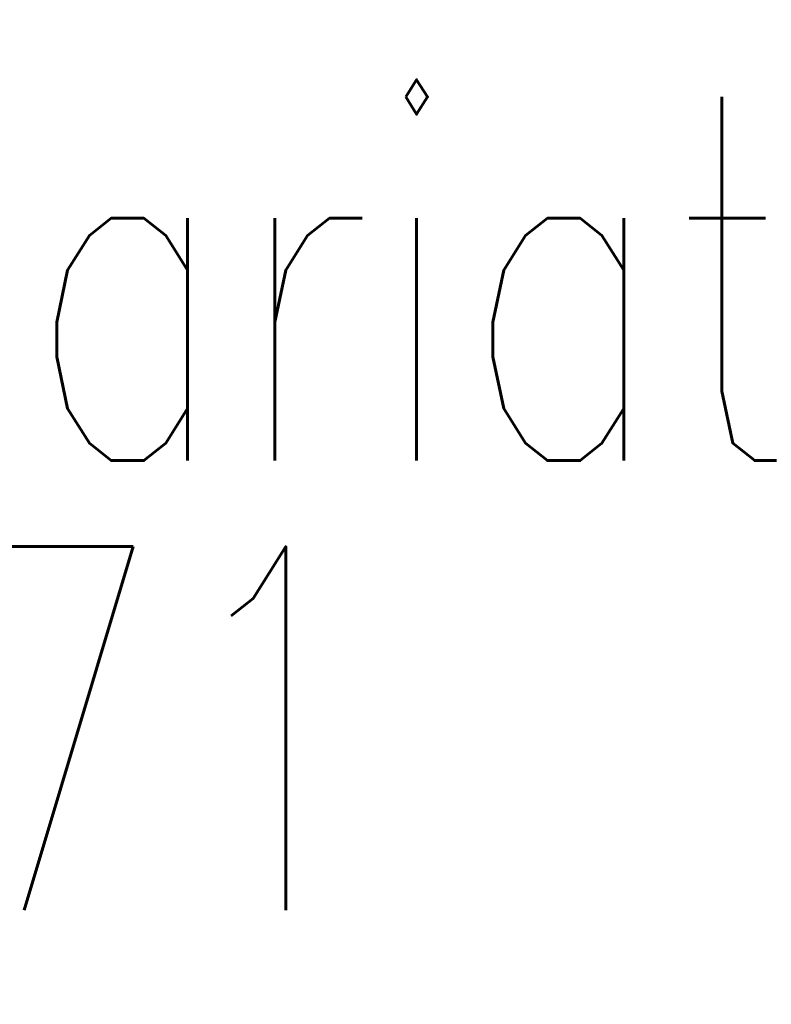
# Model space of a CAD drawing. Header units: inches. Extents: x 27484 to 71626, y -45113 to 39.
# Tile 154 of 256: x 37120 to 37148, y -34510 to -34473. Entities that reach past the tile are written whole.
import ezdxf
from ezdxf.enums import TextEntityAlignment as Align

# ---------------------------------------------------------------- set-up
doc = ezdxf.new("R2010")
doc.units = ezdxf.units.IN
doc.header["$LTSCALE"] = 50
doc.header["$MEASUREMENT"] = 0
for name, color, linetype in [('R-MET-POM-OPIS', 7, 'Continuous'), ('R-MET-POM-OPIS-NR', 2, 'Continuous'), ('R-MET-POM-OPIS-POM', 7, 'Continuous')]:
    doc.layers.add(name, color=color, linetype=linetype)
doc.styles.add('MET_POM', font='simplex.shx')

# ---------------------------------------------------------------- blocks, each defined once
blk = doc.blocks.new('MPOM0239')
at = {"layer": 'R-MET-POM-OPIS', "style": 'MET_POM', "width": 0.7}
for tag, p in [('POS', (0, -0.22497)), ('ARE', (0, -0.4898))]:
    blk.add_attdef(tag, text='', height=0.2, dxfattribs=at).set_placement(p, align=Align.CENTER)
at = {"layer": 'R-MET-POM-OPIS', "style": 'MET_POM', "width": 0.7, "flags": 1}
blk.add_attdef('UNI', (0.24636, -0.4898), '', height=0.2, dxfattribs=at)
at = {"layer": 'R-MET-POM-OPIS-NR', "style": 'MET_POM', "width": 0.8}
blk.add_attdef('NR', text='', height=0.2, dxfattribs=at).set_placement((-0.00283, 0.26898), align=Align.CENTER)
at = {"layer": 'R-MET-POM-OPIS-POM', "style": 'MET_POM', "width": 0.7}
blk.add_attdef('POM', text='', height=0.2, dxfattribs=at).set_placement((0, 0.02232), align=Align.CENTER)

msp = doc.modelspace()

# ---------------------------------------------------------------- block references
at = {"layer": 'R-MET-POM-OPIS'}
ref = msp.add_blockref('MPOM0239', (37119.22102, -34491.25778), dxfattribs=dict(at, xscale=67.20000000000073, yscale=67.20000000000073, zscale=67.20000000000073))
ref.add_attrib('NR', '1/20', dxfattribs={"layer": 'R-MET-POM-OPIS-NR', "height": 18.816, "style": 'MET_POM', "width": 0.8}).set_placement((37119.03068, -34465.46154), align=Align.CENTER)
ref.add_attrib('ARE', '7,71', dxfattribs={"height": 13.44, "style": 'MET_POM', "width": 0.7}).set_placement((37119.22102, -34506.37601), align=Align.CENTER)
ref.add_attrib('POM', 'sanitariat', dxfattribs={"layer": 'R-MET-POM-OPIS-POM', "height": 13.44, "style": 'MET_POM', "width": 0.7}).set_placement((37119.22102, -34489.75774), align=Align.CENTER)

doc.saveas('drawing.dxf')
